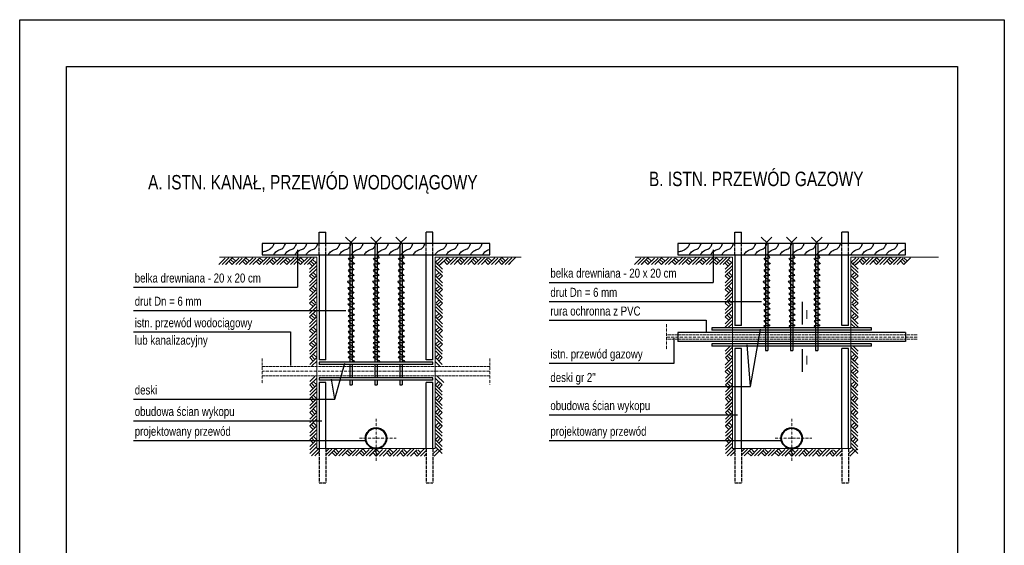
# Model space of a CAD drawing. Extents: x 17487 to 111237, y -64911 to 13699.
# Tile 2 of 3: x 17487 to 38487, y 2486 to 13699. Entities that reach past the tile are written whole.
import ezdxf

# ---------------------------------------------------------------- set-up
doc = ezdxf.new("R2010")
doc.units = 0
doc.header["$MEASUREMENT"] = 0
doc.linetypes.add('ACAD_ISO02W100', pattern=[15, 12, -3])
doc.linetypes.add('ACAD_ISO10W100', pattern=[18.5, 12, -3, 0.5, -3])
doc.layers.get('0').update_dxf_attribs({"color": 1, "linetype": 'CONTINUOUS'})
for name, color, linetype, lineweight in [('A-osie', 4, 'ACAD_ISO10W100', 20), ('linie pomocn', 2, 'CONTINUOUS', 30), ('linie przerywane', 6, 'ACAD_ISO02W100', 20), ('Proj Wodociąg', 5, 'CONTINUOUS', 40), ('TEREN', 3, 'CONTINUOUS', 15)]:
    doc.layers.add(name, color=color, linetype=linetype, lineweight=lineweight)
for name, color, linetype in [('AS-opis', 1, 'CONTINUOUS'), ('KRESKOWANIE', 7, 'CONTINUOUS'), ('Tytuł', 1, 'CONTINUOUS')]:
    doc.layers.add(name, color=color, linetype=linetype)
doc.styles.get("Standard").update_dxf_attribs({"font": '-125'})

msp = doc.modelspace()

# ---------------------------------------------------------------- linework, layer by layer
for points in [[(38487, -16001), (17487, -16001), (17487, 13699), (38487, 13699)], [(37487, -15001), (18487, -15001), (18487, 12699), (37487, 12699)]]:
    msp.add_lwpolyline(points, close=True)
at = {"layer": 'A-osie', "ltscale": 5}
for p, q in [((31279, 7201), (31279, 6649)), ((36625, 6930), (31279, 6930)), ((22657, 6472), (22657, 5920)), ((27517, 6472), (27517, 5910)), ((27517, 6201), (22657, 6201)), ((25087, 4292), (25087, 5184)), ((33952, 4292), (33952, 5184)), ((24734, 4770), (25513, 4770)), ((33600, 4770), (34379, 4770))]:
    msp.add_line(p, q, dxfattribs=at)
at = {"layer": 'A-osie', "linetype": 'ACAD_ISO02W100', "ltscale": 5}
for p, q in [((36625, 6979), (31279, 6979)), ((36625, 6882), (31279, 6882)), ((27517, 6299), (22657, 6299)), ((27517, 6104), (22657, 6104))]:
    msp.add_line(p, q, dxfattribs=at)
at = {"layer": 'KRESKOWANIE'}
for p, q in [((24576, 8923), (24439, 9060)), ((24528, 8923), (24665, 9060)), ((25111, 8923), (24973, 9060)), ((25062, 8923), (25200, 9060)), ((25645, 8923), (25508, 9060)), ((25597, 8923), (25734, 9060)), ((33442, 8923), (33304, 9060)), ((33393, 8923), (33531, 9060)), ((33977, 8923), (33839, 9060)), ((33928, 8923), (34065, 9060)), ((34511, 8923), (34374, 9060)), ((34463, 8923), (34600, 9060)), ((24528, 8923), (24528, 6396)), ((24576, 8923), (24576, 6396)), ((25062, 8923), (25062, 6396)), ((25111, 8923), (25111, 6396)), ((25597, 8923), (25597, 6396)), ((25645, 8923), (25645, 6396)), ((33393, 8923), (33393, 6639)), ((33442, 8923), (33442, 6639)), ((33928, 8923), (33928, 6639)), ((33977, 8923), (33977, 6639)), ((34463, 8923), (34463, 6639)), ((34511, 8923), (34511, 6639)), ((23414, 8790), (23414, 7992)), ((32280, 8790), (32280, 8096)), ((19916, 7992), (23414, 7992)), ((28782, 8096), (32280, 8096)), ((28782, 7687), (33307, 7687)), ((19916, 7497), (24441, 7497)), ((28782, 7289), (32127, 7289)), ((32127, 7289), (32127, 7041)), ((19916, 7038), (23261, 7038)), ((23261, 7038), (23261, 6322)), ((33075, 5871), (33285, 7098)), ((33393, 7076), (33393, 6785)), ((33442, 7076), (33442, 6785)), ((33928, 7076), (33928, 6785)), ((33977, 7076), (33977, 6785)), ((34463, 7076), (34463, 6785)), ((34511, 7076), (34511, 6785)), ((31444, 6372), (31444, 6906)), ((33075, 5871), (33003, 6763)), ((33393, 6736), (33393, 6639)), ((33442, 6736), (33442, 6639)), ((33928, 6736), (33928, 6639)), ((33977, 6736), (33977, 6639)), ((34463, 6736), (34463, 6639)), ((34511, 6736), (34511, 6639)), ((33393, 6639), (33442, 6639)), ((33928, 6639), (33977, 6639)), ((34463, 6639), (34511, 6639)), ((24210, 5604), (24419, 6369)), ((24528, 6347), (24528, 6056)), ((24576, 6347), (24576, 6056)), ((25062, 6347), (25062, 6056)), ((25111, 6347), (25111, 6056)), ((25597, 6347), (25597, 6056)), ((25645, 6347), (25645, 6056)), ((28782, 6372), (31444, 6372)), ((24210, 5604), (24137, 6034)), ((24528, 6007), (24528, 5910)), ((24528, 5910), (24576, 5910)), ((24576, 6007), (24576, 5910)), ((25062, 6007), (25062, 5910)), ((25062, 5910), (25111, 5910)), ((25111, 6007), (25111, 5910)), ((25597, 6007), (25597, 5910)), ((25597, 5910), (25645, 5910)), ((25645, 6007), (25645, 5910)), ((28782, 5871), (33075, 5871)), ((19916, 5604), (24210, 5604)), ((28782, 5271), (32797, 5271)), ((19916, 5145), (23931, 5145)), ((19916, 4723), (24857, 4723)), ((28782, 4723), (33723, 4723))]:
    msp.add_line(p, q, dxfattribs=at)
for points, knots in [([(22657, 8751), (22682, 8752), (22738, 8760), (22818, 8798), (22883, 8855), (22908, 8901), (22917, 8923)], [33.517386, 33.517386, 33.517386, 33.517386, 64.724422, 104.292032, 139.820732, 169.349551, 169.349551, 169.349551, 169.349551]), ([(22895, 8680), (22908, 8696), (22931, 8724), (22968, 8767), (23028, 8791), (23098, 8816), (23135, 8874), (23148, 8911), (23154, 8923)], [8.617408, 8.617408, 8.617408, 8.617408, 33.963721, 54.242192, 76.880417, 113.037277, 142.205581, 158.981264, 158.981264, 158.981264, 158.981264]), ([(23131, 8680), (23144, 8696), (23167, 8724), (23204, 8767), (23265, 8791), (23334, 8816), (23371, 8874), (23384, 8911), (23390, 8923)], [8.617408, 8.617408, 8.617408, 8.617408, 33.963721, 54.242192, 76.880417, 113.037277, 142.205581, 158.981264, 158.981264, 158.981264, 158.981264]), ([(23352, 8680), (23365, 8696), (23388, 8724), (23425, 8767), (23485, 8791), (23555, 8816), (23592, 8874), (23605, 8911), (23611, 8923)], [8.617408, 8.617408, 8.617408, 8.617408, 33.963721, 54.242192, 76.880417, 113.037277, 142.205581, 158.981264, 158.981264, 158.981264, 158.981264]), ([(23588, 8680), (23601, 8696), (23624, 8724), (23661, 8767), (23722, 8791), (23791, 8816), (23828, 8874), (23841, 8911), (23847, 8923)], [8.617408, 8.617408, 8.617408, 8.617408, 33.963721, 54.242192, 76.880417, 113.037277, 142.205581, 158.981264, 158.981264, 158.981264, 158.981264]), ([(24061, 8680), (24074, 8696), (24097, 8724), (24134, 8767), (24195, 8791), (24264, 8816), (24301, 8874), (24314, 8911), (24320, 8923)], [8.617408, 8.617408, 8.617408, 8.617408, 33.963721, 54.242192, 76.880417, 113.037277, 142.205581, 158.981264, 158.981264, 158.981264, 158.981264]), ([(24298, 8680), (24310, 8696), (24334, 8724), (24371, 8767), (24431, 8791), (24501, 8816), (24538, 8874), (24550, 8911), (24556, 8923)], [8.617408, 8.617408, 8.617408, 8.617408, 33.963721, 54.242192, 76.880417, 113.037277, 142.205581, 158.981264, 158.981264, 158.981264, 158.981264]), ([(24553, 8680), (24566, 8696), (24589, 8724), (24626, 8767), (24686, 8791), (24756, 8816), (24793, 8874), (24806, 8911), (24812, 8923)], [8.617408, 8.617408, 8.617408, 8.617408, 33.963721, 54.242192, 76.880417, 113.037277, 142.205581, 158.981264, 158.981264, 158.981264, 158.981264]), ([(24828, 8680), (24841, 8696), (24865, 8724), (24902, 8767), (24962, 8791), (25032, 8816), (25069, 8874), (25081, 8911), (25087, 8923)], [8.617408, 8.617408, 8.617408, 8.617408, 33.963721, 54.242192, 76.880417, 113.037277, 142.205581, 158.981264, 158.981264, 158.981264, 158.981264]), ([(25093, 8680), (25106, 8696), (25129, 8724), (25167, 8767), (25227, 8791), (25296, 8816), (25333, 8874), (25346, 8911), (25352, 8923)], [8.617408, 8.617408, 8.617408, 8.617408, 33.963721, 54.242192, 76.880417, 113.037277, 142.205581, 158.981264, 158.981264, 158.981264, 158.981264]), ([(25355, 8680), (25368, 8696), (25391, 8724), (25428, 8767), (25488, 8791), (25558, 8816), (25595, 8874), (25608, 8911), (25614, 8923)], [8.617408, 8.617408, 8.617408, 8.617408, 33.963721, 54.242192, 76.880417, 113.037277, 142.205581, 158.981264, 158.981264, 158.981264, 158.981264]), ([(25617, 8680), (25629, 8696), (25653, 8724), (25690, 8767), (25750, 8791), (25820, 8816), (25857, 8874), (25869, 8911), (25875, 8923)], [8.617408, 8.617408, 8.617408, 8.617408, 33.963721, 54.242192, 76.880417, 113.037277, 142.205581, 158.981264, 158.981264, 158.981264, 158.981264]), ([(25872, 8680), (25885, 8696), (25908, 8724), (25945, 8767), (26005, 8791), (26075, 8816), (26112, 8874), (26125, 8911), (26131, 8923)], [8.617408, 8.617408, 8.617408, 8.617408, 33.963721, 54.242192, 76.880417, 113.037277, 142.205581, 158.981264, 158.981264, 158.981264, 158.981264]), ([(26339, 8680), (26352, 8696), (26376, 8724), (26413, 8767), (26473, 8791), (26543, 8816), (26580, 8874), (26592, 8911), (26598, 8923)], [8.617408, 8.617408, 8.617408, 8.617408, 33.963721, 54.242192, 76.880417, 113.037277, 142.205581, 158.981264, 158.981264, 158.981264, 158.981264]), ([(26579, 8680), (26592, 8696), (26615, 8724), (26652, 8767), (26712, 8791), (26782, 8816), (26819, 8874), (26832, 8911), (26838, 8923)], [8.617408, 8.617408, 8.617408, 8.617408, 33.963721, 54.242192, 76.880417, 113.037277, 142.205581, 158.981264, 158.981264, 158.981264, 158.981264]), ([(26847, 8680), (26860, 8696), (26884, 8724), (26921, 8767), (26981, 8791), (27051, 8816), (27088, 8874), (27100, 8911), (27106, 8923)], [8.617408, 8.617408, 8.617408, 8.617408, 33.963721, 54.242192, 76.880417, 113.037277, 142.205581, 158.981264, 158.981264, 158.981264, 158.981264]), ([(27093, 8680), (27106, 8696), (27130, 8724), (27167, 8767), (27227, 8791), (27297, 8816), (27333, 8874), (27346, 8911), (27352, 8923)], [8.617408, 8.617408, 8.617408, 8.617408, 33.963721, 54.242192, 76.880417, 113.037277, 142.205581, 158.981264, 158.981264, 158.981264, 158.981264]), ([(31522, 8751), (31548, 8752), (31604, 8760), (31683, 8798), (31749, 8855), (31773, 8901), (31783, 8923)], [33.517386, 33.517386, 33.517386, 33.517386, 64.724422, 104.292032, 139.820732, 169.349551, 169.349551, 169.349551, 169.349551]), ([(31761, 8680), (31774, 8696), (31797, 8724), (31834, 8767), (31894, 8791), (31964, 8816), (32001, 8874), (32014, 8911), (32020, 8923)], [8.617408, 8.617408, 8.617408, 8.617408, 33.963721, 54.242192, 76.880417, 113.037277, 142.205581, 158.981264, 158.981264, 158.981264, 158.981264]), ([(31997, 8680), (32010, 8696), (32033, 8724), (32070, 8767), (32130, 8791), (32200, 8816), (32237, 8874), (32250, 8911), (32256, 8923)], [8.617408, 8.617408, 8.617408, 8.617408, 33.963721, 54.242192, 76.880417, 113.037277, 142.205581, 158.981264, 158.981264, 158.981264, 158.981264]), ([(32217, 8680), (32230, 8696), (32254, 8724), (32291, 8767), (32351, 8791), (32421, 8816), (32458, 8874), (32470, 8911), (32476, 8923)], [8.617408, 8.617408, 8.617408, 8.617408, 33.963721, 54.242192, 76.880417, 113.037277, 142.205581, 158.981264, 158.981264, 158.981264, 158.981264]), ([(32454, 8680), (32467, 8696), (32490, 8724), (32527, 8767), (32587, 8791), (32657, 8816), (32694, 8874), (32707, 8911), (32713, 8923)], [8.617408, 8.617408, 8.617408, 8.617408, 33.963721, 54.242192, 76.880417, 113.037277, 142.205581, 158.981264, 158.981264, 158.981264, 158.981264]), ([(32927, 8680), (32940, 8696), (32963, 8724), (33000, 8767), (33060, 8791), (33130, 8816), (33167, 8874), (33180, 8911), (33186, 8923)], [8.617408, 8.617408, 8.617408, 8.617408, 33.963721, 54.242192, 76.880417, 113.037277, 142.205581, 158.981264, 158.981264, 158.981264, 158.981264]), ([(33163, 8680), (33176, 8696), (33199, 8724), (33236, 8767), (33297, 8791), (33366, 8816), (33403, 8874), (33416, 8911), (33422, 8923)], [8.617408, 8.617408, 8.617408, 8.617408, 33.963721, 54.242192, 76.880417, 113.037277, 142.205581, 158.981264, 158.981264, 158.981264, 158.981264]), ([(33419, 8680), (33431, 8696), (33455, 8724), (33492, 8767), (33552, 8791), (33622, 8816), (33659, 8874), (33671, 8911), (33677, 8923)], [8.617408, 8.617408, 8.617408, 8.617408, 33.963721, 54.242192, 76.880417, 113.037277, 142.205581, 158.981264, 158.981264, 158.981264, 158.981264]), ([(33694, 8680), (33707, 8696), (33730, 8724), (33767, 8767), (33828, 8791), (33897, 8816), (33934, 8874), (33947, 8911), (33953, 8923)], [8.617408, 8.617408, 8.617408, 8.617408, 33.963721, 54.242192, 76.880417, 113.037277, 142.205581, 158.981264, 158.981264, 158.981264, 158.981264]), ([(33959, 8680), (33972, 8696), (33995, 8724), (34032, 8767), (34092, 8791), (34162, 8816), (34199, 8874), (34212, 8911), (34218, 8923)], [8.617408, 8.617408, 8.617408, 8.617408, 33.963721, 54.242192, 76.880417, 113.037277, 142.205581, 158.981264, 158.981264, 158.981264, 158.981264]), ([(34221, 8680), (34233, 8696), (34257, 8724), (34294, 8767), (34354, 8791), (34424, 8816), (34461, 8874), (34473, 8911), (34480, 8923)], [8.617408, 8.617408, 8.617408, 8.617408, 33.963721, 54.242192, 76.880417, 113.037277, 142.205581, 158.981264, 158.981264, 158.981264, 158.981264]), ([(34482, 8680), (34495, 8696), (34518, 8724), (34555, 8767), (34616, 8791), (34685, 8816), (34722, 8874), (34735, 8911), (34741, 8923)], [8.617408, 8.617408, 8.617408, 8.617408, 33.963721, 54.242192, 76.880417, 113.037277, 142.205581, 158.981264, 158.981264, 158.981264, 158.981264]), ([(34738, 8680), (34750, 8696), (34774, 8724), (34811, 8767), (34871, 8791), (34941, 8816), (34978, 8874), (34990, 8911), (34997, 8923)], [8.617408, 8.617408, 8.617408, 8.617408, 33.963721, 54.242192, 76.880417, 113.037277, 142.205581, 158.981264, 158.981264, 158.981264, 158.981264]), ([(35205, 8680), (35218, 8696), (35241, 8724), (35278, 8767), (35338, 8791), (35408, 8816), (35445, 8874), (35458, 8911), (35464, 8923)], [8.617408, 8.617408, 8.617408, 8.617408, 33.963721, 54.242192, 76.880417, 113.037277, 142.205581, 158.981264, 158.981264, 158.981264, 158.981264]), ([(35445, 8680), (35457, 8696), (35481, 8724), (35518, 8767), (35578, 8791), (35648, 8816), (35685, 8874), (35698, 8911), (35704, 8923)], [8.617408, 8.617408, 8.617408, 8.617408, 33.963721, 54.242192, 76.880417, 113.037277, 142.205581, 158.981264, 158.981264, 158.981264, 158.981264]), ([(35713, 8680), (35726, 8696), (35749, 8724), (35786, 8767), (35847, 8791), (35916, 8816), (35953, 8874), (35966, 8911), (35972, 8923)], [8.617408, 8.617408, 8.617408, 8.617408, 33.963721, 54.242192, 76.880417, 113.037277, 142.205581, 158.981264, 158.981264, 158.981264, 158.981264]), ([(35959, 8680), (35972, 8696), (35995, 8724), (36032, 8767), (36092, 8791), (36162, 8816), (36199, 8874), (36212, 8911), (36218, 8923)], [8.617408, 8.617408, 8.617408, 8.617408, 33.963721, 54.242192, 76.880417, 113.037277, 142.205581, 158.981264, 158.981264, 158.981264, 158.981264]), ([(27355, 8680), (27368, 8696), (27391, 8724), (27428, 8767), (27474, 8785), (27504, 8796), (27517, 8802)], [8.617408, 8.617408, 8.617408, 8.617408, 33.963721, 54.242192, 76.880417, 93.434062, 93.434062, 93.434062, 93.434062]), ([(36221, 8680), (36233, 8696), (36257, 8724), (36294, 8767), (36339, 8785), (36370, 8796), (36382, 8802)], [8.617408, 8.617408, 8.617408, 8.617408, 33.963721, 54.242192, 76.880417, 93.434062, 93.434062, 93.434062, 93.434062]), ([(33371, 8588), (33443, 8541), (33573, 8457), (33251, 8520), (33597, 8325), (33230, 8397), (33608, 8200), (33236, 8276), (33620, 8079), (33199, 8163), (33624, 7941), (33216, 8017), (33612, 7830), (33229, 7896), (33617, 7715), (33215, 7788), (33622, 7586), (33218, 7670), (33626, 7492), (33224, 7533), (33614, 7367), (33233, 7414), (33619, 7251), (33231, 7310), (33611, 7134), (33315, 7192), (33376, 7144), (33403, 7125)], [0, 0, 0, 0, 62.672951, 112.402477, 179.386676, 229.188863, 299.494537, 349.224064, 418.574432, 476.129981, 554.094066, 608.547822, 679.130306, 730.482811, 798.879224, 853.332942, 925.93466, 980.299813, 1051.122493, 1106.279654, 1174.035778, 1225.669029, 1292.13595, 1345.152721, 1411.363747, 1462.645825, 1490.784217, 1490.784217, 1490.784217, 1490.784217]), ([(33906, 8588), (33978, 8541), (34107, 8457), (33786, 8520), (34131, 8325), (33764, 8397), (34142, 8200), (33770, 8276), (34155, 8079), (33733, 8163), (34158, 7941), (33751, 8017), (34147, 7830), (33764, 7896), (34152, 7715), (33750, 7788), (34157, 7586), (33752, 7670), (34161, 7492), (33759, 7533), (34148, 7367), (33768, 7414), (34154, 7251), (33766, 7310), (34145, 7134), (33849, 7192), (33911, 7144), (33938, 7125)], [0, 0, 0, 0, 62.672951, 112.402477, 179.386676, 229.188863, 299.494537, 349.224064, 418.574432, 476.129981, 554.094066, 608.547822, 679.130306, 730.482811, 798.879224, 853.332942, 925.93466, 980.299813, 1051.122493, 1106.279654, 1174.035778, 1225.669029, 1292.13595, 1345.152721, 1411.363747, 1462.645825, 1490.784217, 1490.784217, 1490.784217, 1490.784217]), ([(34441, 8588), (34513, 8541), (34642, 8457), (34320, 8520), (34666, 8325), (34299, 8397), (34677, 8200), (34305, 8276), (34689, 8079), (34268, 8163), (34693, 7941), (34285, 8017), (34681, 7830), (34298, 7896), (34686, 7715), (34285, 7788), (34692, 7586), (34287, 7670), (34696, 7492), (34293, 7533), (34683, 7367), (34302, 7414), (34688, 7251), (34300, 7310), (34680, 7134), (34384, 7192), (34445, 7144), (34472, 7125)], [0, 0, 0, 0, 62.672951, 112.402477, 179.386676, 229.188863, 299.494537, 349.224064, 418.574432, 476.129981, 554.094066, 608.547822, 679.130306, 730.482811, 798.879224, 853.332942, 925.93466, 980.299813, 1051.122493, 1106.279654, 1174.035778, 1225.669029, 1292.13595, 1345.152721, 1411.363747, 1462.645825, 1490.784217, 1490.784217, 1490.784217, 1490.784217])]:
    msp.add_open_spline(points, degree=3, knots=knots, dxfattribs=at)
for points in [[(24506, 8588), (24495, 8600), (24616, 8617), (24576, 8680)], [(25040, 8588), (25030, 8600), (25151, 8617), (25111, 8680)], [(25575, 8588), (25564, 8600), (25685, 8617), (25645, 8680)], [(33371, 8588), (33361, 8600), (33482, 8617), (33442, 8680)], [(33906, 8588), (33896, 8600), (34016, 8617), (33977, 8680)], [(34441, 8588), (34430, 8600), (34551, 8617), (34511, 8680)], [(24506, 8588), (24619, 8486), (24498, 8482), (24611, 8365), (24491, 8358), (24615, 8241), (24494, 8237), (24620, 8124), (24480, 8116), (24616, 7984), (24484, 7977), (24616, 7867), (24491, 7860), (24620, 7754), (24487, 7747), (24620, 7630), (24487, 7630), (24623, 7524), (24491, 7502), (24619, 7398), (24495, 7383), (24623, 7285), (24495, 7274), (24619, 7172), (24495, 7168), (24619, 7055), (24495, 7051), (24616, 6934), (24491, 6927), (24619, 6813), (24491, 6805), (24623, 6711), (24491, 6711), (24631, 6616), (24487, 6613), (24627, 6503), (24491, 6503), (24623, 6405), (24576, 6396)], [(25040, 8588), (25154, 8486), (25033, 8482), (25146, 8365), (25025, 8358), (25150, 8241), (25029, 8237), (25154, 8124), (25015, 8116), (25150, 7984), (25018, 7977), (25150, 7867), (25026, 7860), (25154, 7754), (25022, 7747), (25154, 7630), (25022, 7630), (25158, 7524), (25026, 7502), (25154, 7398), (25029, 7383), (25158, 7285), (25029, 7274), (25154, 7172), (25029, 7168), (25154, 7055), (25029, 7051), (25150, 6934), (25026, 6927), (25154, 6813), (25026, 6805), (25158, 6711), (25026, 6711), (25165, 6616), (25022, 6613), (25162, 6503), (25026, 6503), (25158, 6405), (25111, 6396)], [(25575, 8588), (25688, 8486), (25567, 8482), (25681, 8365), (25560, 8358), (25684, 8241), (25564, 8237), (25689, 8124), (25549, 8116), (25685, 7984), (25553, 7977), (25685, 7867), (25560, 7860), (25689, 7754), (25557, 7747), (25689, 7630), (25557, 7630), (25693, 7524), (25560, 7502), (25689, 7398), (25564, 7383), (25692, 7285), (25564, 7274), (25689, 7172), (25564, 7168), (25689, 7055), (25564, 7051), (25685, 6934), (25560, 6927), (25689, 6813), (25560, 6805), (25692, 6711), (25560, 6711), (25700, 6616), (25557, 6613), (25696, 6503), (25560, 6503), (25692, 6405), (25645, 6396)]]:
    msp.add_spline(points, degree=3, dxfattribs=at)
at = {"layer": 'linie pomocn'}
for p, q in [((23872, 8923), (23872, 9166)), ((23872, 9166), (24017, 9166)), ((24017, 8923), (24017, 9166)), ((26156, 8923), (26156, 9166)), ((26302, 9166), (26156, 9166)), ((26302, 8923), (26302, 9166)), ((32737, 8923), (32737, 9166)), ((32737, 9166), (32883, 9166)), ((32883, 8923), (32883, 9166)), ((35021, 8923), (35021, 9166)), ((35167, 9166), (35021, 9166)), ((35167, 8923), (35167, 9166)), ((23872, 8680), (23872, 6444)), ((24017, 6444), (24017, 8680)), ((26156, 6444), (26156, 8680)), ((26302, 6444), (26302, 8680)), ((32737, 8680), (32737, 7173)), ((32883, 7173), (32883, 8680)), ((35021, 7173), (35021, 8680)), ((35167, 7173), (35167, 8680)), ((34175, 7678), (34175, 7195)), ((32883, 7173), (32737, 7173)), ((35167, 7173), (35021, 7173)), ((36382, 7028), (31522, 7028)), ((31522, 7028), (31522, 6833)), ((35653, 7125), (32251, 7125)), ((32251, 7125), (32251, 7076)), ((35653, 7076), (32251, 7076)), ((35653, 7076), (35653, 7125)), ((36382, 7028), (36382, 6833)), ((36382, 6833), (31522, 6833)), ((35653, 6785), (32251, 6785)), ((32251, 6785), (32251, 6736)), ((35653, 6736), (32251, 6736)), ((35653, 6736), (35653, 6785)), ((32737, 6687), (32737, 5958)), ((32883, 6687), (32737, 6687)), ((32883, 5958), (32883, 6687)), ((34175, 6670), (34175, 6188)), ((35021, 5958), (35021, 6687)), ((35167, 6687), (35021, 6687)), ((35167, 5958), (35167, 6687)), ((24017, 6444), (23872, 6444)), ((26302, 6396), (23872, 6396)), ((23872, 6396), (23872, 6347)), ((26302, 6347), (23872, 6347)), ((26302, 6444), (26156, 6444)), ((26302, 6347), (26302, 6396)), ((26302, 6056), (23872, 6056)), ((23872, 6056), (23872, 6007)), ((26302, 6007), (23872, 6007)), ((23872, 5958), (23872, 4549)), ((24017, 5958), (23872, 5958)), ((24017, 4549), (24017, 5958)), ((26156, 4549), (26156, 5958)), ((26302, 5958), (26156, 5958)), ((26302, 6007), (26302, 6056)), ((26302, 4549), (26302, 5958)), ((32737, 5958), (32737, 4549)), ((32883, 4549), (32883, 5958)), ((35021, 4549), (35021, 5958)), ((35167, 4549), (35167, 5958))]:
    msp.add_line(p, q, dxfattribs=at)
for points in [[(22657, 8680), (27517, 8680), (27517, 8923), (22657, 8923)], [(31522, 8680), (36382, 8680), (36382, 8923), (31522, 8923)]]:
    msp.add_lwpolyline(points, close=True, dxfattribs=at)
at = {"layer": 'linie przerywane', "lineweight": 30, "ltscale": 6}
for p, q in [((23872, 8680), (23872, 8923)), ((24017, 8680), (24017, 8923)), ((26156, 8680), (26156, 8923)), ((26302, 8680), (26302, 8923)), ((32737, 8680), (32737, 8923)), ((32883, 8680), (32883, 8923)), ((35021, 8680), (35021, 8923)), ((35167, 8680), (35167, 8923)), ((23872, 4549), (23872, 3820)), ((24017, 4549), (24017, 3820)), ((26156, 4549), (26156, 3820)), ((26302, 4549), (26302, 3820)), ((32737, 4549), (32737, 3820)), ((32883, 4549), (32883, 3820)), ((35021, 4549), (35021, 3820)), ((35167, 4549), (35167, 3820)), ((23872, 3820), (24017, 3820)), ((26156, 3820), (26302, 3820)), ((32737, 3820), (32883, 3820)), ((35021, 3820), (35167, 3820))]:
    msp.add_line(p, q, dxfattribs=at)
at = {"layer": 'Proj Wodociąg'}
for centre in [(25087, 4770), (33952, 4770)]:
    msp.add_circle(centre, 221, dxfattribs=at)
at = {"layer": 'TEREN'}
for p, q in [((21734, 8479), (21869, 8614)), ((23823, 8631), (21749, 8631)), ((21807, 8479), (21948, 8620)), ((21827, 8499), (21948, 8620)), ((21875, 8474), (22027, 8626)), ((22021, 8474), (22158, 8611)), ((22094, 8547), (22022, 8620)), ((22094, 8474), (22235, 8615)), ((22167, 8474), (22318, 8625)), ((22385, 8547), (22312, 8620)), ((22313, 8474), (22459, 8620)), ((22386, 8474), (22526, 8614)), ((22459, 8474), (22599, 8614)), ((22604, 8474), (22756, 8626)), ((22677, 8547), (22609, 8615)), ((22677, 8474), (22821, 8618)), ((22750, 8474), (22886, 8610)), ((22896, 8474), (23047, 8625)), ((22969, 8474), (23118, 8623)), ((22993, 8499), (23115, 8620)), ((23042, 8474), (23181, 8614)), ((23188, 8474), (23335, 8622)), ((23260, 8547), (23196, 8611)), ((23260, 8474), (23412, 8626)), ((23333, 8474), (23476, 8617)), ((23479, 8474), (23624, 8619)), ((23552, 8547), (23484, 8616)), ((23552, 8474), (23704, 8626)), ((23625, 8474), (23771, 8620)), ((23823, 4549), (23823, 8631)), ((26350, 4549), (26350, 8631)), ((26350, 8631), (28180, 8631)), ((26350, 8516), (26455, 8621)), ((26386, 8479), (26521, 8615)), ((26459, 8479), (26608, 8628)), ((26678, 8552), (26603, 8627)), ((26605, 8479), (26740, 8615)), ((26678, 8479), (26818, 8620)), ((26702, 8504), (26824, 8626)), ((26751, 8479), (26894, 8622)), ((26896, 8479), (27047, 8630)), ((26969, 8552), (26900, 8621)), ((26969, 8479), (27114, 8624)), ((27042, 8479), (27189, 8626)), ((27188, 8479), (27327, 8619)), ((27264, 8552), (27191, 8625)), ((27261, 8479), (27405, 8624)), ((27334, 8479), (27467, 8613)), ((27480, 8479), (27618, 8618)), ((27550, 8552), (27488, 8614)), ((27552, 8479), (27686, 8613)), ((27625, 8479), (27771, 8625)), ((27844, 8552), (27771, 8625)), ((27771, 8479), (27906, 8614)), ((27844, 8479), (27985, 8620)), ((27863, 8499), (27985, 8620)), ((27912, 8474), (28064, 8626)), ((30600, 8479), (30735, 8614)), ((32689, 8631), (30615, 8631)), ((30673, 8479), (30814, 8620)), ((30692, 8499), (30814, 8620)), ((30741, 8474), (30893, 8626)), ((30960, 8547), (30887, 8620)), ((30887, 8474), (31024, 8611)), ((30960, 8474), (31101, 8615)), ((31033, 8474), (31184, 8625)), ((31251, 8547), (31178, 8620)), ((31178, 8474), (31324, 8620)), ((31251, 8474), (31391, 8614)), ((31324, 8474), (31464, 8614)), ((31470, 8474), (31622, 8626)), ((31543, 8547), (31475, 8615)), ((31543, 8474), (31687, 8618)), ((31616, 8474), (31752, 8610)), ((31762, 8474), (31912, 8625)), ((31835, 8474), (31984, 8623)), ((31859, 8499), (31980, 8620)), ((31907, 8474), (32047, 8614)), ((32053, 8474), (32200, 8622)), ((32126, 8547), (32062, 8611)), ((32126, 8474), (32278, 8626)), ((32199, 8474), (32342, 8617)), ((32345, 8474), (32490, 8619)), ((32418, 8547), (32349, 8616)), ((32418, 8474), (32569, 8626)), ((32491, 8474), (32636, 8620)), ((32689, 4549), (32689, 8631)), ((35216, 4549), (35216, 8631)), ((35216, 8631), (37086, 8631)), ((35216, 8516), (35321, 8621)), ((35252, 8479), (35387, 8615)), ((35325, 8479), (35473, 8628)), ((35543, 8552), (35468, 8627)), ((35470, 8479), (35606, 8615)), ((35543, 8479), (35684, 8620)), ((35568, 8504), (35690, 8626)), ((35616, 8479), (35759, 8622)), ((35762, 8479), (35913, 8630)), ((35835, 8552), (35766, 8621)), ((35835, 8479), (35980, 8624)), ((35908, 8479), (36055, 8626)), ((36054, 8479), (36193, 8619)), ((36130, 8552), (36057, 8625)), ((36126, 8479), (36271, 8624)), ((36199, 8479), (36333, 8613)), ((36345, 8479), (36484, 8618)), ((36416, 8552), (36354, 8614)), ((21880, 8479), (21963, 8562)), ((22021, 8474), (21948, 8547)), ((22058, 8511), (21985, 8584)), ((22313, 8474), (22240, 8547)), ((22349, 8511), (22276, 8584)), ((22604, 8474), (22531, 8547)), ((22641, 8511), (22568, 8584)), ((22896, 8474), (22823, 8547)), ((22932, 8511), (22860, 8584)), ((22969, 8547), (22906, 8610)), ((23042, 8474), (23124, 8557)), ((23188, 8474), (23115, 8547)), ((23224, 8511), (23151, 8584)), ((23479, 8474), (23406, 8547)), ((23516, 8511), (23443, 8584)), ((23660, 8511), (23733, 8438)), ((23671, 8380), (23816, 8526)), ((23671, 8307), (23822, 8459)), ((23771, 8474), (23698, 8547)), ((23807, 8511), (23734, 8584)), ((26502, 8307), (26351, 8459)), ((26502, 8380), (26357, 8526)), ((26466, 8562), (26393, 8490)), ((26502, 8526), (26430, 8453)), ((26605, 8479), (26532, 8552)), ((26641, 8516), (26568, 8589)), ((26751, 8479), (26833, 8562)), ((26896, 8479), (26823, 8552)), ((26933, 8516), (26860, 8589)), ((27188, 8479), (27115, 8552)), ((27224, 8516), (27151, 8589)), ((27480, 8479), (27407, 8552)), ((27516, 8516), (27443, 8589)), ((27771, 8479), (27698, 8552)), ((27808, 8516), (27735, 8589)), ((27917, 8479), (27999, 8562)), ((30746, 8479), (30828, 8562)), ((30887, 8474), (30814, 8547)), ((30923, 8511), (30850, 8584)), ((31178, 8474), (31106, 8547)), ((31215, 8511), (31142, 8584)), ((31470, 8474), (31397, 8547)), ((31506, 8511), (31434, 8584)), ((31762, 8474), (31689, 8547)), ((31798, 8511), (31725, 8584)), ((31834, 8547), (31772, 8610)), ((31907, 8474), (31990, 8557)), ((32053, 8474), (31980, 8547)), ((32090, 8511), (32017, 8584)), ((32345, 8474), (32272, 8547)), ((32381, 8511), (32308, 8584)), ((32526, 8511), (32599, 8438)), ((32536, 8380), (32682, 8526)), ((32536, 8307), (32688, 8459)), ((32636, 8474), (32564, 8547)), ((32673, 8511), (32600, 8584)), ((35368, 8307), (35216, 8459)), ((35368, 8380), (35222, 8526)), ((35332, 8562), (35259, 8490)), ((35368, 8526), (35295, 8453)), ((35470, 8479), (35397, 8552)), ((35507, 8516), (35434, 8589)), ((35616, 8479), (35699, 8562)), ((35762, 8479), (35689, 8552)), ((35798, 8516), (35726, 8589)), ((36054, 8479), (35981, 8552)), ((36090, 8516), (36017, 8589)), ((36345, 8479), (36272, 8552)), ((36382, 8516), (36309, 8589)), ((23671, 8234), (23815, 8379)), ((23671, 8234), (23744, 8162)), ((23671, 8089), (23813, 8231)), ((23707, 8271), (23780, 8198)), ((23744, 8307), (23812, 8239)), ((26502, 8234), (26358, 8379)), ((26502, 8089), (26360, 8231)), ((26430, 8307), (26361, 8239)), ((26466, 8271), (26393, 8198)), ((26502, 8234), (26430, 8162)), ((32536, 8234), (32681, 8379)), ((32536, 8234), (32609, 8162)), ((32536, 8089), (32679, 8231)), ((32573, 8271), (32646, 8198)), ((32609, 8307), (32678, 8239)), ((35368, 8234), (35223, 8379)), ((35368, 8089), (35226, 8231)), ((35295, 8307), (35227, 8239)), ((35332, 8271), (35259, 8198)), ((35368, 8234), (35295, 8162)), ((23671, 8016), (23822, 8167)), ((23671, 7943), (23818, 8090)), ((23744, 8016), (23808, 7952)), ((26502, 8016), (26351, 8167)), ((26502, 7943), (26355, 8090)), ((26430, 8016), (26365, 7952)), ((32536, 8016), (32688, 8167)), ((32536, 7943), (32684, 8090)), ((32609, 8016), (32673, 7952)), ((35368, 8016), (35216, 8167)), ((35368, 7943), (35221, 8090)), ((35295, 8016), (35231, 7952)), ((23671, 7943), (23744, 7870)), ((23671, 7797), (23810, 7936)), ((23671, 7797), (23753, 7879)), ((23671, 7724), (23820, 7873)), ((23671, 7651), (23821, 7802)), ((23695, 7748), (23816, 7870)), ((23707, 7979), (23780, 7906)), ((26502, 7651), (26352, 7802)), ((26502, 7724), (26353, 7873)), ((26478, 7748), (26357, 7870)), ((26502, 7797), (26363, 7936)), ((26466, 7979), (26393, 7906)), ((26502, 7797), (26420, 7879)), ((26502, 7943), (26430, 7870)), ((32536, 7943), (32609, 7870)), ((32536, 7797), (32676, 7936)), ((32536, 7797), (32619, 7879)), ((32536, 7724), (32685, 7873)), ((32536, 7651), (32687, 7802)), ((32561, 7748), (32682, 7870)), ((32573, 7979), (32646, 7906)), ((35368, 7651), (35217, 7802)), ((35368, 7724), (35219, 7873)), ((35344, 7748), (35222, 7870)), ((35368, 7797), (35229, 7936)), ((35332, 7979), (35259, 7906)), ((35368, 7797), (35286, 7879)), ((35368, 7943), (35295, 7870)), ((23671, 7651), (23744, 7578)), ((23671, 7505), (23806, 7641)), ((23671, 7433), (23814, 7576)), ((23707, 7688), (23780, 7615)), ((23744, 7724), (23806, 7662)), ((26502, 7433), (26359, 7576)), ((26430, 7724), (26367, 7662)), ((26502, 7505), (26367, 7641)), ((26466, 7688), (26393, 7615)), ((26502, 7651), (26430, 7578)), ((32536, 7651), (32609, 7578)), ((32536, 7505), (32672, 7641)), ((32536, 7433), (32680, 7576)), ((32573, 7688), (32646, 7615)), ((32609, 7724), (32672, 7662)), ((35368, 7433), (35224, 7576)), ((35368, 7505), (35232, 7641)), ((35295, 7724), (35233, 7662)), ((35332, 7688), (35259, 7615)), ((35368, 7651), (35295, 7578)), ((23671, 7360), (23823, 7512)), ((23671, 7360), (23744, 7287)), ((23671, 7214), (23811, 7354)), ((23707, 7396), (23780, 7323)), ((23744, 7432), (23812, 7364)), ((26502, 7360), (26350, 7512)), ((26430, 7432), (26362, 7364)), ((26502, 7214), (26362, 7354)), ((26466, 7396), (26393, 7323)), ((26502, 7360), (26430, 7287)), ((32536, 7360), (32688, 7512)), ((32536, 7360), (32609, 7287)), ((32536, 7214), (32676, 7354)), ((32573, 7396), (32646, 7323)), ((32609, 7432), (32677, 7364)), ((35368, 7360), (35216, 7512)), ((35295, 7432), (35227, 7364)), ((35368, 7214), (35228, 7354)), ((35332, 7396), (35259, 7323)), ((35368, 7360), (35295, 7287)), ((23671, 7141), (23811, 7281)), ((23671, 7068), (23816, 7214)), ((23744, 7140), (23816, 7067)), ((26502, 7068), (26357, 7214)), ((26430, 7140), (26357, 7067)), ((26502, 7141), (26362, 7281)), ((32536, 7141), (32676, 7281)), ((32593, 7125), (32682, 7214)), ((32609, 7140), (32625, 7125)), ((35311, 7125), (35222, 7214)), ((35368, 7141), (35228, 7281)), ((35295, 7140), (35280, 7125)), ((23671, 6922), (23822, 7073)), ((23671, 7068), (23744, 6995)), ((23671, 6849), (23812, 6990)), ((23707, 7104), (23780, 7032)), ((26502, 6922), (26352, 7073)), ((26502, 6849), (26362, 6990)), ((26466, 7104), (26393, 7032)), ((26502, 7068), (26430, 6995)), ((35228, 7125), (35216, 7137)), ((23671, 6776), (23808, 6913)), ((23671, 6631), (23822, 6782)), ((23671, 6776), (23744, 6704)), ((23707, 6813), (23780, 6740)), ((23744, 6850), (23816, 6777)), ((26502, 6631), (26351, 6782)), ((26430, 6850), (26357, 6777)), ((26502, 6776), (26365, 6913)), ((26466, 6813), (26393, 6740)), ((26502, 6776), (26430, 6704)), ((32536, 6631), (32642, 6736)), ((35368, 6631), (35263, 6736)), ((23676, 6636), (23758, 6718)), ((23676, 6563), (23816, 6704)), ((23676, 6490), (23810, 6625)), ((23695, 6582), (23816, 6704)), ((23712, 6526), (23785, 6453)), ((23748, 6563), (23821, 6490)), ((26425, 6563), (26352, 6490)), ((26498, 6563), (26357, 6704)), ((26478, 6582), (26357, 6704)), ((26498, 6490), (26363, 6625)), ((26461, 6526), (26388, 6453)), ((26498, 6636), (26415, 6718)), ((32541, 6636), (32624, 6718)), ((32541, 6563), (32682, 6704)), ((32541, 6490), (32676, 6625)), ((32561, 6582), (32682, 6704)), ((32578, 6526), (32651, 6453)), ((32614, 6563), (32687, 6490)), ((35290, 6563), (35217, 6490)), ((35344, 6582), (35222, 6704)), ((35363, 6563), (35222, 6704)), ((35363, 6490), (35228, 6625)), ((35327, 6526), (35254, 6453)), ((35363, 6636), (35281, 6718)), ((23676, 6344), (23821, 6490)), ((23676, 6490), (23748, 6417)), ((23719, 6312), (23823, 6415)), ((26449, 6309), (26350, 6408)), ((26498, 6344), (26352, 6490)), ((26498, 6490), (26425, 6417)), ((32530, 6333), (32687, 6490)), ((32536, 6267), (32689, 6420)), ((32536, 6194), (32673, 6332)), ((32541, 6490), (32614, 6417)), ((35311, 6396), (35217, 6490)), ((35368, 6338), (35217, 6489)), ((35368, 6265), (35227, 6406)), ((35368, 6192), (35231, 6329)), ((35363, 6490), (35290, 6417)), ((26530, 5959), (26391, 6098)), ((32536, 6194), (32609, 6122)), ((32541, 6053), (32688, 6200)), ((32541, 5980), (32686, 6125)), ((32573, 6231), (32646, 6158)), ((32609, 6268), (32682, 6195)), ((35363, 6053), (35216, 6200)), ((35363, 5980), (35219, 6124)), ((35295, 6266), (35222, 6193)), ((35332, 6229), (35259, 6156)), ((35368, 6192), (35295, 6120)), ((23676, 5979), (23784, 6086)), ((23676, 5907), (23815, 6046)), ((23676, 5761), (23823, 5908)), ((23676, 5907), (23748, 5834)), ((23712, 5943), (23785, 5870)), ((23748, 5983), (23821, 5910)), ((26498, 5761), (26350, 5908)), ((26425, 5983), (26352, 5910)), ((26498, 5907), (26358, 6046)), ((26461, 5943), (26388, 5870)), ((26498, 5907), (26425, 5834)), ((32541, 5907), (32692, 6058)), ((32541, 5907), (32642, 6007)), ((32541, 5761), (32688, 5908)), ((32541, 5907), (32614, 5834)), ((32578, 5943), (32651, 5870)), ((32614, 5983), (32687, 5910)), ((35363, 5907), (35212, 6058)), ((35363, 5761), (35216, 5908)), ((35290, 5983), (35217, 5910)), ((35327, 5943), (35254, 5870)), ((35363, 5907), (35263, 6007)), ((35363, 5907), (35290, 5834)), ((23676, 5688), (23820, 5833)), ((23676, 5615), (23826, 5766)), ((23748, 5688), (23818, 5619)), ((26498, 5615), (26347, 5766)), ((26498, 5688), (26353, 5833)), ((26425, 5688), (26355, 5619)), ((32541, 5688), (32686, 5833)), ((32541, 5615), (32692, 5766)), ((32614, 5688), (32683, 5619)), ((35363, 5615), (35212, 5766)), ((35363, 5688), (35219, 5833)), ((35290, 5688), (35221, 5619)), ((23676, 5615), (23748, 5542)), ((23676, 5469), (23819, 5612)), ((23676, 5469), (23758, 5552)), ((23676, 5396), (23816, 5537)), ((23700, 5421), (23822, 5543)), ((23712, 5651), (23785, 5579)), ((26473, 5421), (26351, 5543)), ((26498, 5469), (26354, 5612)), ((26498, 5396), (26357, 5537)), ((26461, 5651), (26388, 5579)), ((26498, 5469), (26415, 5552)), ((26498, 5615), (26425, 5542)), ((32541, 5615), (32614, 5542)), ((32541, 5469), (32684, 5612)), ((32541, 5469), (32624, 5552)), ((32541, 5396), (32682, 5537)), ((32566, 5421), (32688, 5543)), ((32578, 5651), (32651, 5579)), ((35339, 5421), (35217, 5543)), ((35363, 5469), (35220, 5612)), ((35363, 5396), (35222, 5537)), ((35327, 5651), (35254, 5579)), ((35363, 5469), (35281, 5552)), ((35363, 5615), (35290, 5542)), ((23676, 5323), (23811, 5459)), ((23676, 5178), (23824, 5326)), ((23676, 5323), (23748, 5250)), ((23712, 5360), (23785, 5287)), ((23748, 5396), (23823, 5321)), ((26498, 5178), (26349, 5326)), ((26425, 5396), (26350, 5321)), ((26498, 5323), (26362, 5459)), ((26461, 5360), (26388, 5287)), ((26498, 5323), (26425, 5250)), ((32541, 5323), (32677, 5459)), ((32541, 5178), (32690, 5326)), ((32541, 5323), (32614, 5250)), ((32578, 5360), (32651, 5287)), ((32614, 5396), (32689, 5321)), ((35363, 5178), (35214, 5326)), ((35290, 5396), (35215, 5321)), ((35363, 5323), (35227, 5459)), ((35327, 5360), (35254, 5287)), ((35363, 5323), (35290, 5250)), ((23676, 5105), (23811, 5240)), ((23676, 5031), (23826, 5182)), ((23676, 5032), (23818, 5174)), ((23712, 5067), (23785, 4994)), ((23748, 5104), (23818, 5035)), ((26498, 5031), (26347, 5182)), ((26498, 5032), (26355, 5174)), ((26425, 5104), (26355, 5035)), ((26498, 5105), (26362, 5240)), ((26461, 5067), (26388, 4994)), ((32541, 5105), (32677, 5240)), ((32541, 5031), (32692, 5182)), ((32541, 5032), (32683, 5174)), ((32578, 5067), (32651, 4994)), ((32614, 5104), (32683, 5035)), ((35363, 5031), (35212, 5182)), ((35363, 5032), (35221, 5174)), ((35290, 5104), (35221, 5035)), ((35363, 5105), (35228, 5240)), ((35327, 5067), (35254, 4994)), ((23676, 5031), (23748, 4958)), ((23676, 4885), (23819, 5028)), ((23676, 4885), (23758, 4968)), ((23676, 4812), (23816, 4953)), ((23676, 4739), (23811, 4875)), ((23700, 4837), (23822, 4959)), ((26473, 4837), (26351, 4959)), ((26498, 4885), (26354, 5028)), ((26498, 4812), (26357, 4953)), ((26498, 4739), (26362, 4875)), ((26498, 4885), (26415, 4968)), ((26498, 5031), (26425, 4958)), ((32541, 5031), (32614, 4958)), ((32541, 4885), (32684, 5028)), ((32541, 4885), (32624, 4968)), ((32541, 4812), (32682, 4953)), ((32541, 4739), (32677, 4875)), ((32566, 4837), (32688, 4959)), ((35339, 4837), (35217, 4959)), ((35363, 4885), (35220, 5028)), ((35363, 4812), (35222, 4953)), ((35363, 4739), (35227, 4875)), ((35363, 4885), (35281, 4968)), ((35363, 5031), (35290, 4958)), ((23676, 4594), (23824, 4742)), ((23676, 4739), (23748, 4666)), ((23676, 4521), (23811, 4656)), ((23712, 4776), (23785, 4703)), ((23748, 4812), (23823, 4737)), ((26498, 4594), (26349, 4742)), ((26425, 4812), (26350, 4737)), ((26498, 4521), (26362, 4656)), ((26461, 4776), (26388, 4703)), ((26498, 4739), (26425, 4666)), ((32541, 4594), (32690, 4742)), ((32541, 4739), (32614, 4666)), ((32541, 4521), (32677, 4656)), ((32578, 4776), (32651, 4703)), ((32614, 4812), (32689, 4737)), ((35363, 4594), (35214, 4742)), ((35290, 4812), (35215, 4737)), ((35363, 4521), (35228, 4656)), ((35327, 4776), (35254, 4703)), ((35363, 4739), (35290, 4666)), ((23676, 4448), (23818, 4590)), ((23710, 4395), (23851, 4536)), ((23734, 4419), (23857, 4541)), ((23783, 4395), (23872, 4483)), ((23783, 4395), (23865, 4477)), ((23872, 4549), (23823, 4549)), ((23872, 4549), (23823, 4549)), ((23872, 4549), (26302, 4549)), ((24017, 4483), (24080, 4546)), ((24017, 4411), (24146, 4540)), ((24075, 4395), (24222, 4542)), ((24220, 4395), (24148, 4468)), ((24257, 4431), (24184, 4504)), ((24220, 4395), (24360, 4534)), ((24297, 4468), (24224, 4541)), ((24293, 4395), (24438, 4539)), ((24366, 4395), (24500, 4528)), ((24512, 4395), (24439, 4468)), ((24549, 4431), (24476, 4504)), ((24512, 4395), (24651, 4533)), ((24583, 4468), (24521, 4530)), ((24585, 4395), (24719, 4529)), ((24658, 4395), (24804, 4541)), ((24804, 4395), (24731, 4468)), ((24840, 4431), (24767, 4504)), ((24877, 4468), (24804, 4541)), ((24804, 4395), (24939, 4530)), ((24877, 4395), (25017, 4536)), ((24896, 4414), (25017, 4536)), ((24945, 4390), (25096, 4542)), ((24949, 4395), (25032, 4477)), ((25090, 4390), (25017, 4463)), ((25127, 4426), (25054, 4499)), ((25090, 4390), (25227, 4527)), ((25164, 4463), (25091, 4536)), ((25163, 4390), (25304, 4531)), ((25236, 4390), (25387, 4541)), ((25382, 4390), (25309, 4463)), ((25418, 4426), (25346, 4499)), ((25454, 4463), (25381, 4536)), ((25382, 4390), (25528, 4536)), ((25455, 4390), (25595, 4530)), ((25528, 4390), (25668, 4530)), ((25674, 4390), (25601, 4463)), ((25710, 4426), (25637, 4499)), ((25674, 4390), (25826, 4542)), ((25746, 4463), (25678, 4531)), ((25746, 4390), (25890, 4534)), ((25819, 4390), (25955, 4526)), ((25965, 4390), (25892, 4463)), ((26002, 4426), (25929, 4499)), ((25965, 4390), (26116, 4541)), ((26038, 4463), (25975, 4525)), ((26038, 4390), (26156, 4508)), ((26062, 4414), (26156, 4508)), ((26111, 4390), (26156, 4435)), ((26111, 4390), (26156, 4435)), ((26302, 4549), (26350, 4549)), ((26302, 4435), (26404, 4537)), ((26330, 4390), (26481, 4542)), ((26498, 4448), (26355, 4590)), ((32541, 4448), (32683, 4590)), ((32576, 4395), (32717, 4536)), ((32600, 4419), (32722, 4541)), ((32649, 4395), (32737, 4483)), ((32649, 4395), (32731, 4477)), ((32737, 4549), (32689, 4549)), ((32737, 4549), (32689, 4549)), ((32737, 4549), (35167, 4549)), ((32883, 4483), (32945, 4546)), ((32883, 4411), (33012, 4540)), ((32940, 4395), (33087, 4542)), ((33086, 4395), (33013, 4468)), ((33123, 4431), (33050, 4504)), ((33086, 4395), (33226, 4534)), ((33162, 4468), (33089, 4541)), ((33159, 4395), (33303, 4539)), ((33232, 4395), (33365, 4528)), ((33378, 4395), (33305, 4468)), ((33414, 4431), (33341, 4504)), ((33378, 4395), (33516, 4533)), ((33449, 4468), (33386, 4530)), ((33451, 4395), (33584, 4529)), ((33524, 4395), (33669, 4541)), ((33669, 4395), (33596, 4468)), ((33706, 4431), (33633, 4504)), ((33669, 4395), (33804, 4530)), ((33743, 4468), (33670, 4541)), ((33742, 4395), (33883, 4536)), ((33762, 4414), (33883, 4536)), ((33810, 4390), (33962, 4542)), ((33815, 4395), (33898, 4477)), ((33956, 4390), (33883, 4463)), ((33992, 4426), (33920, 4499)), ((34029, 4463), (33956, 4536)), ((33956, 4390), (34093, 4527)), ((34029, 4390), (34170, 4531)), ((34102, 4390), (34253, 4541)), ((34248, 4390), (34175, 4463)), ((34284, 4426), (34211, 4499)), ((34320, 4463), (34247, 4536)), ((34248, 4390), (34393, 4536)), ((34321, 4390), (34461, 4530)), ((34393, 4390), (34533, 4530)), ((34539, 4390), (34466, 4463)), ((34576, 4426), (34503, 4499)), ((34539, 4390), (34691, 4542)), ((34612, 4463), (34544, 4531)), ((34612, 4390), (34756, 4534)), ((34685, 4390), (34821, 4526)), ((34831, 4390), (34758, 4463)), ((34867, 4426), (34794, 4499)), ((34831, 4390), (34981, 4541)), ((34904, 4463), (34841, 4525)), ((34904, 4390), (35021, 4508)), ((34928, 4414), (35021, 4508)), ((34977, 4390), (35021, 4435)), ((34977, 4390), (35021, 4435)), ((35167, 4549), (35216, 4549)), ((35167, 4435), (35270, 4537)), ((35195, 4390), (35347, 4542)), ((35363, 4448), (35221, 4590))]:
    msp.add_line(p, q, dxfattribs=at)

# ---------------------------------------------------------------- texts
at = {"layer": 'AS-opis', "width": 0.8}
for s, height, p in [('belka drewniana - 20 x 20 cm', 192.46, (28806, 8196)), ('belka drewniana - 20 x 20 cm', 192.46, (19941, 8092)), ('drut Dn = 6 mm', 192.46, (28806, 7787)), ('drut Dn = 6 mm', 192.46, (19941, 7597)), ('rura ochronna z PVC', 192.46, (28806, 7388)), ('istn. przewód wodociągowy', 192.46, (19941, 7138)), ('lub kanalizacyjny', 192.46, (19941, 6767)), ('istn. przewód gazowy', 192.46, (28806, 6472)), ('deski gr 2"', 192.46, (28806, 5971)), ('deski', 192.5, (19941, 5704)), ('obudowa ścian wykopu', 192.46, (19941, 5245)), ('obudowa ścian wykopu', 192.46, (28806, 5371)), ('projektowany przewód', 192.46, (19941, 4823)), ('projektowany przewód', 192.46, (28806, 4823))]:
    msp.add_text(s, height=height, dxfattribs=at).set_placement(p)
at = {"layer": 'AS-opis'}
for p in [(34240, 7311), (34240, 6341)]:
    msp.add_text('I', height=192, dxfattribs=at).set_placement(p)
at = {"layer": 'Tytuł', "width": 0.8}
for s, p in [('B. ISTN. PRZEWÓD GAZOWY', (30908, 10149)), ('A. ISTN. KANAŁ, PRZEWÓD WODOCIĄGOWY', (20225, 10078))]:
    msp.add_text(s, height=307.93, dxfattribs=at).set_placement(p)

doc.saveas('drawing.dxf')
